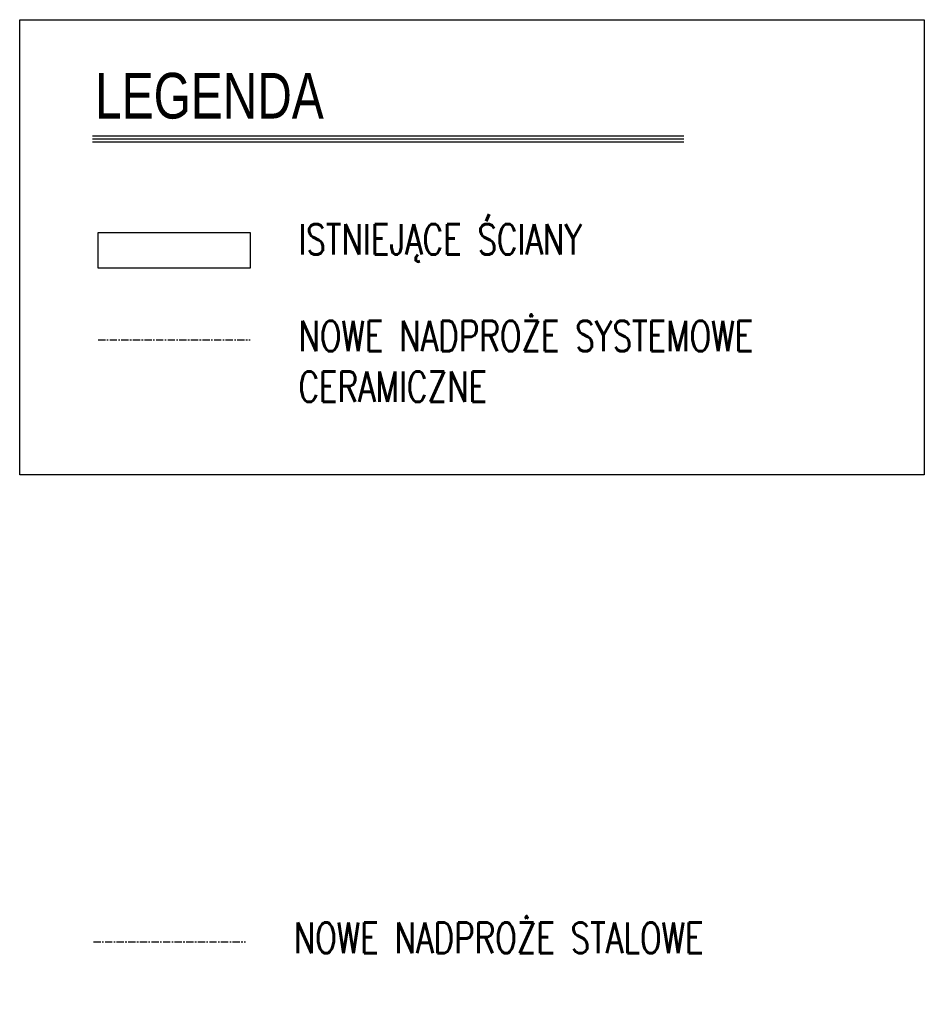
# Model space of a CAD drawing. Header units: millimetres. Extents: x -303 to 588072, y -379 to 357555.
# Tile 25 of 88: x 562672 to 563267, y 338691 to 339338. Entities that reach past the tile are written whole.
import ezdxf

# ---------------------------------------------------------------- set-up
doc = ezdxf.new("R2010")
doc.units = ezdxf.units.MM
doc.header["$LTSCALE"] = 0.15
doc.header["$MEASUREMENT"] = 0
doc.linetypes.add('CENTER', pattern=[50.8, 31.75, -6.35, 6.35, -6.35])
for name, color, linetype in [('5', 8, 'Continuous'), ('RFD_3', 4, 'Continuous'), ('RFD_4', 6, 'CENTER')]:
    doc.layers.add(name, color=color, linetype=linetype)
doc.styles.add('txt_wyk', font='simplex.shx', dxfattribs={"width": 0.75, "height": 16.666667})

msp = doc.modelspace()

# ---------------------------------------------------------------- linework, layer by layer
at = {"layer": '5'}
msp.add_lwpolyline([(562723.92, 339198.04), (562823.66, 339198.04), (562823.66, 339174.67), (562723.92, 339174.67)], close=True, dxfattribs=at)
at = {"layer": 'RFD_3'}
for p, q in [((562720.03, 339261.58), (563108.58, 339261.58)), ((562720.03, 339259.58), (563108.58, 339259.58)), ((562720.03, 339257.58), (563108.58, 339257.58))]:
    msp.add_line(p, q, dxfattribs=at)
msp.add_lwpolyline([(562672.26, 339337.94), (563266.71, 339337.94), (563266.71, 339038.75), (562672.26, 339038.75)], close=True, dxfattribs=at)
at = {"layer": 'RFD_4', "color": 3}
msp.add_line((562723.78, 339127.49), (562823.66, 339127.49), dxfattribs=at)
at = {"layer": 'RFD_4', "color": 1}
msp.add_line((562720.72, 338731.99), (562820.59, 338731.99), dxfattribs=at)

# ---------------------------------------------------------------- texts
at = {"layer": 'RFD_3', "attachment_point": 1, "style": 'txt_wyk'}
for s, insert, char_height, width in [('{\\fArial|b0|i0|c238|p34;LEGENDA}', (562721.84, 339302.98), 30, 97.3867), ('ISTNIEJĄCE ŚCIANY', (562855.42, 339203.57), 20, 321.0098), ('NOWE NADPROŻE SYSTEMOWE\\PCERAMICZNE', (562855.42, 339140.06), 20, 349.7207), ('NOWE NADPROŻE STALOWE', (562852.36, 338744.55), 20, 349.7207)]:
    msp.add_mtext(s, dxfattribs=dict(at, insert=insert, char_height=char_height, width=width))

doc.saveas('drawing.dxf')
